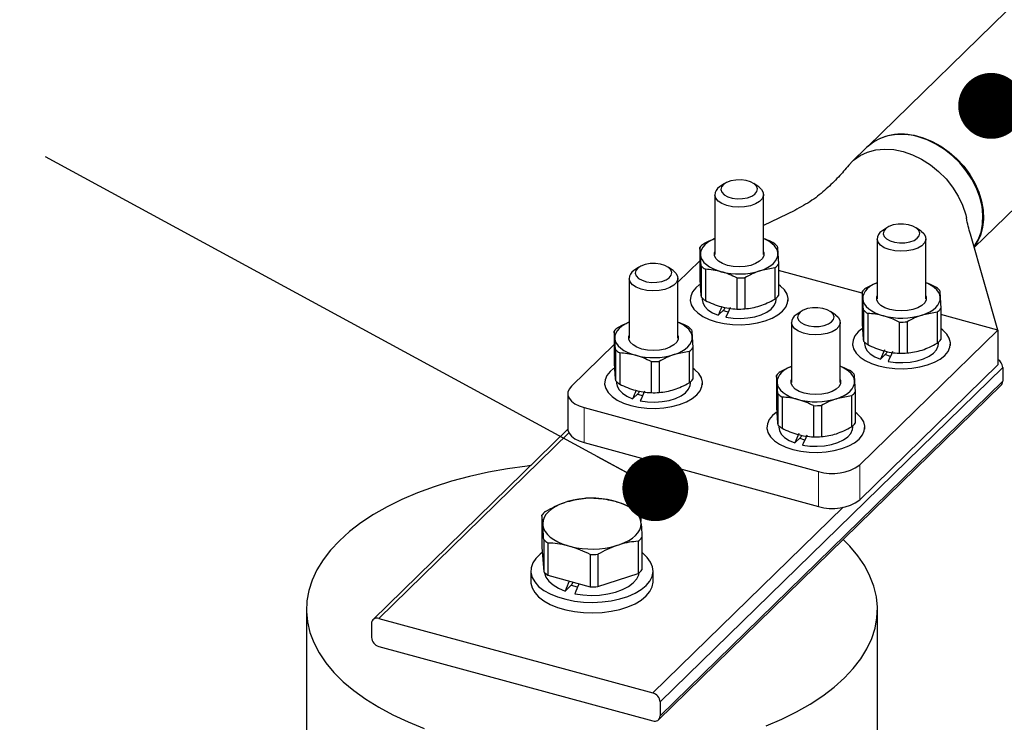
# Model space of a CAD drawing. Header units: millimetres. Extents: x 0 to 305, y 0 to 297.
# Tile 9 of 39: x 121 to 138, y 124 to 135. Entities that reach past the tile are written whole.
import ezdxf

# ---------------------------------------------------------------- set-up
doc = ezdxf.new("R2010")
doc.units = ezdxf.units.MM
doc.layers.add('ОСНОВНАЯ_НАДПИСЬ', color=7, linetype='Continuous')
doc.styles.add('SLDTEXTSTYLE1', font='ГОСТ тип А', dxfattribs={"bigfont": 'bigfont'})
doc.styles.get("Standard").update_dxf_attribs({"font": 'ГОСТ тип А'})
doc.dimstyles.new('SLDDIMSTYLE3', dxfattribs={"dimtxt": 0.18, "dimasz": 1.076923, "dimexe": 0, "dimexo": 0.0625, "dimgap": 0, "dimtad": 0, "dimtih": 1, "dimtoh": 1, "dimdec": 0, "dimrnd": 1e-09, "dimzin": 0, "dimdsep": 46, "dimtxsty": 'Standard', "dimblk1": 'DOT', "dimblk2": 'DOT', "dimsah": 1, "dimcen": 0.09, "dimadec": 0, "dimazin": 0, "dimtfac": 1.076923, "dimtdec": 0, "dimtofl": 0, "dimtmove": 0, "dimatfit": 3, "dimldrblk": 'DOT', "dimfxl": 1, "dimfrac": 2, "dimtolj": 1, "dimtzin": 0, "dimarcsym": 0})

# ---------------------------------------------------------------- blocks, each defined once
blk = doc.blocks.new('_Dot')
at = {"color": 0, "linetype": 'ByBlock', "lineweight": -2}
blk.add_line((-0.5, 0), (-1, 0), dxfattribs=at)
at = {"color": 0, "linetype": 'ByBlock', "const_width": 0.5}
blk.add_lwpolyline([(-0.25, 0, 1), (0.25, 0, 1)], format="xyb", close=True, dxfattribs=at)
blk = doc.blocks.new('SW_NOTE_0_12')
at = {"layer": 'ОСНОВНАЯ_НАДПИСЬ', "color": 0, "insert": (-16.368, -1.427), "char_height": 2.3813, "attachment_point": 1, "style": 'SLDTEXTSTYLE1'}
blk.add_mtext('обмежувача', dxfattribs=at)

msp = doc.modelspace()

# ---------------------------------------------------------------- linework, layer by layer
at = {"color": 7, "linetype": 'Continuous', "lineweight": 25}
for p, q in [((138.4387, 136.1933), (135.3321, 133.1611)), ((137.0798, 131.5132), (140.1151, 134.4757)), ((135.3228, 133.152), (135.0785, 132.9136)), ((132.9969, 132.5587), (132.9169, 132.5039)), ((133.5564, 132.5039), (133.4765, 132.5587)), ((132.8367, 132.3802), (132.8367, 131.3988)), ((133.6367, 131.3988), (133.6367, 132.3802)), ((134.1445, 132.1219), (133.6367, 131.877)), ((135.6501, 131.8376), (135.5702, 131.7828)), ((136.2097, 131.7828), (136.1297, 131.8376)), ((135.4899, 131.6591), (135.4899, 130.6777)), ((136.2899, 130.6777), (136.2899, 131.6591)), ((137.4662, 130.1672), (137.0163, 131.7344)), ((132.6038, 131.3963), (132.5928, 131.5143)), ((132.5928, 131.5143), (132.5928, 131.0056)), ((133.8695, 131.4211), (133.8806, 131.2404)), ((131.5968, 131.1922), (131.5168, 131.1374)), ((132.1563, 131.1374), (132.0764, 131.1922)), ((132.5928, 131.2963), (132.2366, 130.9487)), ((132.6148, 131.2156), (132.6148, 130.7068)), ((133.8196, 131.1809), (133.574, 131.1326)), ((133.8196, 131.1809), (133.8196, 130.6721)), ((133.8806, 131.2404), (133.8806, 130.7316)), ((131.4366, 131.0136), (131.4366, 130.0323)), ((132.2366, 130.0323), (132.2366, 131.0136)), ((132.6844, 131.1586), (132.6844, 130.6499)), ((133.1978, 131.0191), (133.1978, 130.5104)), ((133.3283, 131.0217), (133.3283, 130.5129)), ((135.246, 130.7706), (133.8806, 131.1417)), ((132.6333, 130.6892), (132.6333, 130.6658)), ((133.84, 130.6658), (133.84, 130.6892)), ((135.257, 130.6752), (135.246, 130.7932)), ((135.246, 130.7932), (135.246, 130.2845)), ((136.5228, 130.7), (136.5338, 130.5193)), ((132.4367, 130.6658), (132.4367, 130.6373)), ((133.0022, 130.5351), (132.989, 130.5019)), ((134.0367, 130.6373), (134.0367, 130.6658)), ((132.8947, 130.4098), (132.989, 130.5019)), ((134.25, 130.4711), (134.1701, 130.4163)), ((134.8096, 130.4163), (134.7296, 130.4711)), ((135.2681, 130.4945), (135.2681, 129.9857)), ((135.3377, 130.4375), (135.3377, 129.9288)), ((136.4729, 130.4598), (136.2272, 130.4115)), ((136.4729, 130.4598), (136.4729, 129.951)), ((136.5338, 130.5193), (136.5338, 130.0105)), ((137.4662, 130.1672), (136.5338, 130.4206)), ((134.0898, 130.2925), (134.0898, 129.3112)), ((134.8898, 129.3112), (134.8898, 130.2925)), ((135.851, 130.298), (135.851, 129.7893)), ((135.9816, 130.3006), (135.9816, 129.7918)), ((131.2037, 130.0298), (131.1927, 130.1478)), ((131.1927, 130.1478), (131.1927, 129.639)), ((132.4695, 130.0546), (132.4805, 129.8739)), ((135.2105, 127.9655), (137.4662, 130.1672)), ((137.4662, 130.1672), (137.4662, 129.5957)), ((131.1927, 129.9298), (130.4936, 129.2475)), ((135.0899, 129.9447), (135.0899, 129.9162)), ((135.2866, 129.9681), (135.2866, 129.9447)), ((136.4933, 129.9447), (136.4933, 129.9681)), ((136.6899, 129.9162), (136.6899, 129.9447)), ((131.2147, 129.8491), (131.2147, 129.3403)), ((131.2843, 129.7921), (131.2843, 129.2833)), ((132.4195, 129.8144), (132.1739, 129.7661)), ((132.4195, 129.8144), (132.4195, 129.3056)), ((132.4805, 129.8739), (132.4805, 129.3651)), ((135.5479, 129.6887), (135.6422, 129.7808)), ((135.6554, 129.814), (135.6422, 129.7808)), ((131.7977, 129.6526), (131.7977, 129.1438)), ((131.9282, 129.6551), (131.9282, 129.1464)), ((135.2105, 127.3941), (137.4662, 129.5957)), ((133.857, 129.3087), (133.8459, 129.4267)), ((133.8459, 129.4267), (133.8459, 128.9179)), ((137.544, 129.5573), (137.544, 129.3288)), ((131.0366, 129.2993), (131.0366, 129.2707)), ((131.2332, 129.3227), (131.2332, 129.2993)), ((131.9189, 123.7993), (137.5192, 129.2654)), ((132.4399, 129.2993), (132.4399, 129.3227)), ((132.6366, 129.2707), (132.6366, 129.2993)), ((135.1227, 129.3335), (135.1337, 129.1528)), ((130.4358, 129.1273), (130.4358, 128.5559)), ((131.4946, 129.0433), (131.5889, 129.1353)), ((131.6021, 129.1686), (131.5889, 129.1353)), ((133.868, 129.128), (133.868, 128.6192)), ((135.0728, 129.0933), (134.8271, 129.045)), ((135.0728, 129.0933), (135.0728, 128.5845)), ((135.1337, 129.1528), (135.1337, 128.644)), ((133.9376, 129.071), (133.9376, 128.5622)), ((134.4509, 128.9315), (134.4509, 128.4227)), ((134.5815, 128.934), (134.5815, 128.4253)), ((130.7025, 128.8995), (134.535, 127.858)), ((133.8865, 128.6016), (133.8865, 128.5782)), ((135.0932, 128.5782), (135.0932, 128.6016)), ((130.4363, 128.5449), (127.2516, 125.4366)), ((133.6898, 128.5782), (133.6898, 128.5496)), ((134.2554, 128.4475), (134.2422, 128.4142)), ((135.2898, 128.5496), (135.2898, 128.5782)), ((130.7025, 128.3281), (134.535, 127.2865)), ((134.1479, 128.3222), (134.2422, 128.4142)), ((130.4293, 127.3635), (130.3738, 127.3456)), ((131.2339, 127.3624), (131.176, 127.3782)), ((130.0115, 127.1448), (130.0115, 126.6173)), ((130.0251, 127.0052), (130.0276, 126.9715)), ((131.6344, 127.003), (131.6319, 127.0367)), ((130.0411, 126.744), (130.0411, 126.2165)), ((130.1101, 126.6876), (130.1101, 126.16)), ((131.2302, 126.6446), (131.2856, 126.6626)), ((131.5875, 126.7165), (131.5875, 126.189)), ((131.648, 126.7755), (131.648, 126.248)), ((130.0115, 126.6173), (130.0411, 126.2165)), ((130.4255, 126.6457), (130.4835, 126.63)), ((130.9283, 126.5029), (130.9283, 125.9753)), ((130.7989, 126.5004), (130.7989, 125.9728)), ((129.8297, 126.2326), (129.8297, 126.0612)), ((130.9283, 125.9753), (131.5875, 126.189)), ((131.8297, 126.0612), (131.8297, 126.2326)), ((130.1101, 126.16), (130.7989, 125.9728)), ((130.5173, 126.0493), (130.5015, 126.0096)), ((130.3916, 125.9023), (130.5015, 126.0096)), ((130.4905, 125.9989), (130.5867, 125.969)), ((126.1631, 125.604), (126.1631, 122.904)), ((135.4964, 122.904), (135.4964, 125.604)), ((127.3447, 125.4554), (131.8257, 124.2376)), ((127.2268, 125.3732), (127.2268, 125.1446)), ((127.3447, 124.9983), (131.8257, 123.7804)), ((131.9437, 124.0912), (131.9437, 123.8627))]:
    msp.add_line(p, q, dxfattribs=at)
at = {"color": 7, "linetype": 'Continuous', "lineweight": 18}
for p, q in [((137.544, 129.5573), (131.9437, 124.0912)), ((131.9437, 123.8627), (137.544, 129.3288)), ((130.7025, 128.8995), (130.7025, 128.3281)), ((130.4529, 128.4891), (127.3447, 125.4554)), ((135.2105, 127.9655), (135.2105, 127.3941)), ((134.535, 127.858), (134.535, 127.2865)), ((131.8257, 124.2376), (134.934, 127.2713))]:
    msp.add_line(p, q, dxfattribs=at)
at = {"color": 7, "linetype": 'Continuous', "lineweight": 25, "flags": 128}
for points in [[(135.3321, 133.1611), (135.334, 133.1629), (135.433, 133.2426), (135.5465, 133.304), (135.672, 133.3459), (135.8073, 133.3675), (135.9496, 133.3684), (136.0962, 133.3485), (136.2443, 133.3083), (136.3909, 133.2485), (136.5333, 133.1702), (136.6685, 133.0751), (136.7941, 132.9649), (136.9075, 132.8419), (137.0066, 132.7083), (137.0894, 132.5668), (137.1543, 132.4202), (137.2001, 132.2713), (137.2258, 132.123), (137.2309, 131.9782), (137.2155, 131.8397), (137.1796, 131.7102), (137.1242, 131.5922), (137.0773, 131.5218)], [(137.0766, 131.5243), (137.0801, 131.5291), (137.145, 131.6405), (137.1907, 131.7645), (137.2164, 131.8988), (137.2216, 132.0409), (137.2061, 132.1878), (137.1703, 132.3368), (137.1148, 132.4849), (137.0408, 132.6293), (136.9496, 132.7671), (136.8431, 132.8958), (136.7234, 133.0127), (136.5926, 133.1156), (136.4535, 133.2025), (136.3087, 133.2717), (136.1609, 133.3218)], [(135.0207, 132.8496), (135.107, 132.9398), (135.2143, 133.0168), (135.3364, 133.0738), (135.4705, 133.1094), (135.614, 133.123), (135.7637, 133.1143), (135.9167, 133.0834), (136.0697, 133.0311), (136.2195, 132.9584), (136.3629, 132.8668), (136.4971, 132.7583), (136.6191, 132.6351), (136.7264, 132.4997), (136.8169, 132.3551), (136.8885, 132.2042), (136.9398, 132.0501), (136.9531, 131.9946)], [(132.9458, 132.5037), (132.9369, 132.46), (132.9522, 132.4167), (132.9906, 132.3775), (133.049, 132.3453), (133.1225, 132.323), (133.2053, 132.3122), (133.2906, 132.3139), (133.3716, 132.3279), (133.4416, 132.353), (133.495, 132.3873), (133.5275, 132.428), (133.5364, 132.4718), (133.5211, 132.515), (133.4827, 132.5543), (133.4244, 132.5864), (133.3508, 132.6088), (133.268, 132.6195), (133.1827, 132.6179), (133.1018, 132.6039), (133.0317, 132.5787), (132.9783, 132.5444), (132.9458, 132.5037)], [(133.5564, 132.5039), (133.6027, 132.4632), (133.6313, 132.4137), (133.6351, 132.3621), (133.6139, 132.3117), (133.569, 132.2655), (133.5032, 132.2265), (133.4206, 132.1972), (133.3265, 132.1794), (133.2268, 132.1742), (133.1276, 132.1819), (133.0353, 132.2021), (132.9557, 132.2335), (132.8937, 132.2741), (132.8533, 132.3214), (132.837, 132.3723), (132.837, 132.3723)], [(135.5991, 131.7826), (135.5901, 131.7389), (135.6055, 131.6956), (135.6439, 131.6564), (135.7022, 131.6242), (135.7758, 131.6019), (135.8586, 131.5911), (135.9439, 131.5928), (136.0248, 131.6068), (136.0949, 131.6319), (136.1483, 131.6662), (136.1808, 131.7069), (136.1897, 131.7507), (136.1743, 131.7939), (136.1359, 131.8332), (136.0776, 131.8653), (136.0041, 131.8877), (135.9213, 131.8984), (135.836, 131.8968), (135.755, 131.8828), (135.685, 131.8576), (135.6316, 131.8233), (135.5991, 131.7826)], [(132.8367, 131.6616), (132.8323, 131.6597), (132.7721, 131.6304), (132.7199, 131.5973), (132.6765, 131.5609), (132.6427, 131.522), (132.6191, 131.4811), (132.6061, 131.4389), (132.6038, 131.3963)], [(133.8695, 131.4211), (133.861, 131.4635), (133.8417, 131.505), (133.8121, 131.5449), (133.7727, 131.5824), (133.7241, 131.617), (133.6671, 131.648), (133.6367, 131.6616)], [(136.2097, 131.7828), (136.256, 131.7421), (136.2846, 131.6926), (136.2884, 131.641), (136.2672, 131.5906), (136.2222, 131.5444), (136.1564, 131.5054), (136.0739, 131.4761), (135.9798, 131.4583), (135.88, 131.4531), (135.7809, 131.4609), (135.6886, 131.481), (135.609, 131.5124), (135.547, 131.553), (135.5066, 131.6003), (135.4902, 131.6512), (135.4902, 131.6512)], [(132.6038, 131.3963), (132.6123, 131.3539), (132.6316, 131.3124), (132.6612, 131.2725), (132.7006, 131.235), (132.7492, 131.2004), (132.8062, 131.1694), (132.8705, 131.1426), (132.9411, 131.1202)], [(133.0469, 131.2235), (132.9663, 131.2522), (132.9015, 131.2901), (132.8561, 131.3349), (132.8329, 131.3839), (132.8331, 131.4344), (132.8367, 131.4465)], [(133.6367, 131.4465), (133.6405, 131.4335), (133.6403, 131.383), (133.6166, 131.334), (133.5708, 131.2893), (133.5057, 131.2516), (133.4249, 131.223), (133.3331, 131.2052), (133.2358, 131.1993), (133.1385, 131.2055), (133.0469, 131.2235)], [(133.574, 131.1326), (133.641, 131.1577), (133.7012, 131.187), (133.7534, 131.2201), (133.7968, 131.2565), (133.8306, 131.2954), (133.8542, 131.3363), (133.8673, 131.3785), (133.8695, 131.4211)], [(131.5457, 131.1372), (131.5368, 131.0935), (131.5522, 131.0502), (131.5906, 131.0109), (131.6489, 130.9788), (131.7224, 130.9565), (131.8052, 130.9457), (131.8905, 130.9474), (131.9715, 130.9613), (132.0415, 130.9865), (132.0949, 131.0208), (132.1274, 131.0615), (132.1364, 131.1052), (132.121, 131.1485), (132.0826, 131.1878), (132.0243, 131.2199), (131.9507, 131.2422), (131.8679, 131.253), (131.7826, 131.2513), (131.7017, 131.2374), (131.6316, 131.2122), (131.5782, 131.1779), (131.5457, 131.1372)], [(132.1563, 131.1374), (132.2026, 131.0967), (132.2312, 131.0472), (132.235, 130.9956), (132.2138, 130.9451), (132.1689, 130.899), (132.1031, 130.86), (132.0205, 130.8307), (131.9264, 130.8129), (131.8267, 130.8077), (131.7275, 130.8154), (131.6353, 130.8356), (131.5556, 130.867), (131.4936, 130.9076), (131.4532, 130.9548), (131.4369, 131.0058), (131.4369, 131.0058)], [(132.5895, 130.9081), (132.5291, 130.8581), (132.475, 130.7919), (132.4441, 130.7219), (132.4372, 130.6502), (132.4547, 130.5789), (132.4959, 130.5103), (132.5596, 130.4464), (132.6438, 130.3892), (132.7461, 130.3403), (132.8633, 130.3014)], [(132.8633, 130.3014), (132.9918, 130.2736), (133.1278, 130.2576), (133.2671, 130.2541), (133.4055, 130.2631), (133.5387, 130.2843), (133.6627, 130.3171), (133.7738, 130.3605), (133.8686, 130.4132), (133.9442, 130.4735), (133.9983, 130.5397), (134.0292, 130.6098), (134.0361, 130.6815), (134.0187, 130.7528), (133.9775, 130.8214), (133.9138, 130.8853), (133.8806, 130.9103)], [(135.4899, 130.9405), (135.4855, 130.9387), (135.4254, 130.9093), (135.3732, 130.8762), (135.3298, 130.8398), (135.296, 130.8009), (135.2724, 130.76), (135.2593, 130.7179), (135.257, 130.6752)], [(136.5228, 130.7), (136.5142, 130.7425), (136.495, 130.784), (136.4654, 130.8238), (136.426, 130.8613), (136.3773, 130.8959), (136.3204, 130.9269), (136.2899, 130.9405)], [(135.7001, 130.5024), (135.6196, 130.5311), (135.5547, 130.569), (135.5094, 130.6138), (135.4861, 130.6628), (135.4863, 130.7133), (135.4899, 130.7254)], [(136.2899, 130.7254), (136.2937, 130.7124), (136.2935, 130.6619), (136.2698, 130.6129), (136.2241, 130.5682), (136.1589, 130.5305), (136.0781, 130.5019), (135.9864, 130.4841), (135.889, 130.4782), (135.7917, 130.4844), (135.7001, 130.5024)], [(136.2272, 130.4115), (136.2943, 130.4366), (136.3545, 130.4659), (136.4067, 130.499), (136.4501, 130.5354), (136.4838, 130.5743), (136.5075, 130.6152), (136.5205, 130.6574), (136.5228, 130.7)], [(132.6333, 130.6658), (132.6412, 130.6158), (132.6727, 130.5554), (132.7271, 130.4995), (132.8021, 130.4503), (132.8947, 130.4098)], [(133.0202, 130.3758), (133.1374, 130.3593), (133.2585, 130.3553), (133.3788, 130.3638), (133.4933, 130.3846), (133.5975, 130.4168), (133.687, 130.459), (133.7582, 130.5096), (133.8084, 130.5666), (133.8354, 130.6276), (133.84, 130.6658)], [(134.199, 130.4161), (134.1901, 130.3724), (134.2054, 130.3291), (134.2438, 130.2898), (134.3021, 130.2577), (134.3757, 130.2354), (134.4585, 130.2246), (134.5438, 130.2263), (134.6247, 130.2402), (134.6948, 130.2654), (134.7482, 130.2997), (134.7807, 130.3404), (134.7896, 130.3841), (134.7743, 130.4274), (134.7359, 130.4667), (134.6775, 130.4988), (134.604, 130.5211), (134.5212, 130.5319), (134.4359, 130.5302), (134.3549, 130.5163), (134.2849, 130.4911), (134.2315, 130.4568), (134.199, 130.4161)], [(135.257, 130.6752), (135.2656, 130.6328), (135.2848, 130.5913), (135.3144, 130.5514), (135.3539, 130.5139), (135.4025, 130.4793), (135.4594, 130.4483), (135.5238, 130.4215), (135.5943, 130.3991)], [(132.9748, 130.488), (133.0344, 130.4684), (133.0582, 130.4625)], [(134.8096, 130.4163), (134.8559, 130.3756), (134.8845, 130.3261), (134.8883, 130.2745), (134.8671, 130.224), (134.8222, 130.1779), (134.7563, 130.1389), (134.6738, 130.1096), (134.5797, 130.0918), (134.4799, 130.0866), (134.3808, 130.0943), (134.2885, 130.1145), (134.2089, 130.1459), (134.1469, 130.1865), (134.1065, 130.2337), (134.0901, 130.2847), (134.0901, 130.2847)], [(131.4366, 130.2951), (131.4322, 130.2932), (131.372, 130.2639), (131.3198, 130.2308), (131.2764, 130.1944), (131.2427, 130.1554), (131.219, 130.1146), (131.206, 130.0724), (131.2037, 130.0298)], [(132.4695, 130.0546), (132.4609, 130.097), (132.4417, 130.1385), (132.4121, 130.1784), (132.3726, 130.2159), (132.324, 130.2504), (132.2671, 130.2814), (132.2366, 130.2951)], [(131.6468, 129.8569), (131.5662, 129.8857), (131.5014, 129.9236), (131.456, 129.9683), (131.4328, 130.0174), (131.433, 130.0679), (131.4366, 130.0799)], [(132.2366, 130.0799), (132.2404, 130.067), (132.2402, 130.0165), (132.2165, 129.9675), (132.1707, 129.9228), (132.1056, 129.8851), (132.0248, 129.8565), (131.933, 129.8387), (131.8357, 129.8327), (131.7384, 129.8389), (131.6468, 129.8569)], [(132.1739, 129.7661), (132.241, 129.7911), (132.3011, 129.8205), (132.3533, 129.8536), (132.3967, 129.8899), (132.4305, 129.9289), (132.4541, 129.9698), (132.4672, 130.0119), (132.4695, 130.0546)], [(135.2428, 130.187), (135.1824, 130.137), (135.1283, 130.0708), (135.0974, 130.0008), (135.0905, 129.9291), (135.1079, 129.8578), (135.1491, 129.7892), (135.2128, 129.7253), (135.2971, 129.6681), (135.3994, 129.6192), (135.5166, 129.5803)], [(135.5166, 129.5803), (135.6451, 129.5525), (135.7811, 129.5365), (135.9204, 129.533), (136.0587, 129.542), (136.1919, 129.5632), (136.316, 129.596), (136.4271, 129.6394), (136.5219, 129.6921), (136.5975, 129.7524), (136.6515, 129.8186), (136.6825, 129.8887), (136.6893, 129.9604), (136.6719, 130.0317), (136.6307, 130.1003), (136.567, 130.1642), (136.5338, 130.1892)], [(131.2037, 130.0298), (131.2123, 129.9873), (131.2315, 129.9458), (131.2611, 129.906), (131.3005, 129.8685), (131.3492, 129.8339), (131.4061, 129.8029), (131.4704, 129.776), (131.541, 129.7537)], [(135.2866, 129.9447), (135.2945, 129.8947), (135.326, 129.8343), (135.3803, 129.7784), (135.4553, 129.7292), (135.5479, 129.6887)], [(135.6735, 129.6547), (135.7906, 129.6382), (135.9118, 129.6342), (136.0321, 129.6427), (136.1466, 129.6635), (136.2507, 129.6957), (136.3402, 129.7379), (136.4115, 129.7885), (136.4617, 129.8455), (136.4887, 129.9065), (136.4933, 129.9447)], [(135.628, 129.7669), (135.6877, 129.7473), (135.7114, 129.7414)], [(134.0898, 129.574), (134.0855, 129.5721), (134.0253, 129.5428), (133.9731, 129.5097), (133.9297, 129.4733), (133.8959, 129.4344), (133.8723, 129.3935), (133.8592, 129.3513), (133.857, 129.3087)], [(135.1227, 129.3335), (135.1141, 129.3759), (135.0949, 129.4174), (135.0653, 129.4573), (135.0259, 129.4948), (134.9773, 129.5294), (134.9203, 129.5603), (134.8898, 129.574)], [(131.1895, 129.5416), (131.129, 129.4916), (131.075, 129.4254), (131.044, 129.3554), (131.0372, 129.2836), (131.0546, 129.2124), (131.0958, 129.1437), (131.1595, 129.0799), (131.2437, 129.0226), (131.346, 128.9738), (131.4632, 128.9349)], [(131.4632, 128.9349), (131.5918, 128.907), (131.7277, 128.8911), (131.867, 128.8876), (132.0054, 128.8965), (132.1386, 128.9178), (132.2626, 128.9506), (132.3737, 128.994), (132.4685, 129.0466), (132.5441, 129.107), (132.5982, 129.1732), (132.6291, 129.2432), (132.636, 129.315), (132.6186, 129.3862), (132.5774, 129.4548), (132.5137, 129.5187), (132.4805, 129.5438)], [(130.4936, 129.2475), (130.4566, 129.2007), (130.438, 129.1512), (130.4385, 129.1007), (130.4581, 129.0512), (130.4961, 129.0047), (130.551, 128.9629), (130.6207, 128.9274), (130.7025, 128.8995)], [(131.2332, 129.2993), (131.2411, 129.2492), (131.2726, 129.1888), (131.327, 129.1329), (131.402, 129.0837), (131.4946, 129.0433)], [(131.6201, 129.0092), (131.7373, 128.9928), (131.8584, 128.9888), (131.9787, 128.9973), (132.0932, 129.0181), (132.1974, 129.0502), (132.2869, 129.0925), (132.3582, 129.1431), (132.4083, 129.2001), (132.4353, 129.261), (132.4399, 129.2993)], [(133.857, 129.3087), (133.8655, 129.2662), (133.8848, 129.2247), (133.9144, 129.1849), (133.9538, 129.1474), (134.0024, 129.1128), (134.0594, 129.0818), (134.1237, 129.0549), (134.1943, 129.0326)], [(134.3, 129.1358), (134.2195, 129.1646), (134.1546, 129.2025), (134.1093, 129.2472), (134.086, 129.2963), (134.0862, 129.3468), (134.0898, 129.3588)], [(134.8898, 129.3588), (134.8936, 129.3459), (134.8934, 129.2954), (134.8698, 129.2464), (134.824, 129.2017), (134.7588, 129.164), (134.678, 129.1354), (134.5863, 129.1176), (134.4889, 129.1116), (134.3916, 129.1178), (134.3, 129.1358)], [(134.8271, 129.045), (134.8942, 129.07), (134.9544, 129.0994), (135.0066, 129.1325), (135.05, 129.1688), (135.0838, 129.2078), (135.1074, 129.2487), (135.1204, 129.2908), (135.1227, 129.3335)], [(131.5747, 129.1215), (131.6343, 129.1019), (131.6581, 129.0959)], [(133.8427, 128.8205), (133.7823, 128.7705), (133.7282, 128.7043), (133.6973, 128.6343), (133.6904, 128.5625), (133.7078, 128.4913), (133.749, 128.4227), (133.8127, 128.3588), (133.897, 128.3015), (133.9993, 128.2527), (134.1165, 128.2138)], [(134.1165, 128.2138), (134.245, 128.1859), (134.381, 128.17), (134.5203, 128.1665), (134.6586, 128.1754), (134.7918, 128.1967), (134.9159, 128.2295), (135.027, 128.2729), (135.1218, 128.3256), (135.1974, 128.3859), (135.2515, 128.4521), (135.2824, 128.5221), (135.2893, 128.5939), (135.2718, 128.6651), (135.2306, 128.7337), (135.1669, 128.7976), (135.1337, 128.8227)], [(130.4358, 128.5559), (130.4385, 128.5292), (130.4581, 128.4798), (130.4961, 128.4333), (130.551, 128.3914), (130.6207, 128.3559), (130.7025, 128.3281)], [(133.8865, 128.5782), (133.8944, 128.5281), (133.9259, 128.4677), (133.9803, 128.4118), (134.0553, 128.3626), (134.1479, 128.3222)], [(134.2734, 128.2881), (134.3905, 128.2717), (134.5117, 128.2677), (134.632, 128.2762), (134.7465, 128.297), (134.8506, 128.3291), (134.9401, 128.3714), (135.0114, 128.422), (135.0616, 128.479), (135.0886, 128.5399), (135.0932, 128.5782)], [(134.228, 128.4004), (134.2876, 128.3808), (134.3113, 128.3748)], [(129.8283, 127.9516), (129.7729, 127.9451), (129.4513, 127.9003), (129.1368, 127.8438), (128.8308, 127.7759), (128.5351, 127.6969), (128.2511, 127.6073), (127.9802, 127.5074), (127.7238, 127.3979), (127.4832, 127.2792), (127.2597, 127.152), (127.0544, 127.0168), (126.8683, 126.8745), (126.7024, 126.7257), (126.5576, 126.5712), (126.4345, 126.4118), (126.3338, 126.2483), (126.256, 126.0814), (126.2016, 125.9122), (126.1707, 125.7413), (126.1635, 125.5698), (126.1802, 125.3984), (126.2205, 125.2281), (126.2843, 125.0597), (126.3713, 124.8941), (126.481, 124.7321), (126.6128, 124.5745), (126.7662, 124.4222), (126.9402, 124.2759), (127.1341, 124.1364), (127.3468, 124.0043), (127.5772, 123.8804), (127.8243, 123.7653), (128.0866, 123.6596)], [(130.3738, 127.3456), (130.2973, 127.3148), (130.2285, 127.2795), (130.1685, 127.2402), (130.1181, 127.1975), (130.078, 127.1519), (130.0489, 127.1042), (130.0312, 127.0551), (130.0251, 127.0052)], [(131.6319, 127.0367), (131.6184, 127.0862), (131.5935, 127.1345), (131.5574, 127.1809), (131.5108, 127.2248), (131.4542, 127.2654), (131.3886, 127.3023), (131.3148, 127.3348), (131.2339, 127.3624)], [(131.2856, 126.6626), (131.3622, 126.6933), (131.431, 126.7286), (131.491, 126.7679), (131.5414, 126.8107), (131.5814, 126.8562), (131.6105, 126.9039), (131.6283, 126.9531), (131.6344, 127.003)], [(130.0276, 126.9715), (130.041, 126.9219), (130.066, 126.8736), (130.102, 126.8272), (130.1487, 126.7834), (130.2052, 126.7427), (130.2709, 126.7059), (130.3447, 126.6734), (130.4255, 126.6457)], [(133.6793, 123.7006), (133.9357, 123.8102), (134.1762, 123.9289), (134.3997, 124.0561), (134.6051, 124.1912), (134.7911, 124.3335), (134.957, 124.4823), (135.1019, 124.6368), (135.225, 124.7963), (135.3256, 124.9598), (135.4034, 125.1266), (135.4579, 125.2959), (135.4888, 125.4667), (135.4959, 125.6383), (135.4793, 125.8096), (135.439, 125.9799), (135.3752, 126.1483), (135.2882, 126.314), (135.1785, 126.476), (135.0466, 126.6335), (134.937, 126.7451)], [(130.0177, 126.5332), (129.9816, 126.5054), (129.9106, 126.4356), (129.8613, 126.3609), (129.8346, 126.2833), (129.8312, 126.2044), (129.8513, 126.1263), (129.8943, 126.0506), (129.9592, 125.9792), (130.0445, 125.9137), (130.1482, 125.8557), (130.2679, 125.8065), (130.4008, 125.7674)], [(130.4008, 125.7674), (130.5437, 125.7391), (130.6933, 125.7224), (130.8461, 125.7177), (130.9986, 125.725), (131.1471, 125.7442), (131.2881, 125.7749), (131.4184, 125.8163), (131.5349, 125.8674), (131.6349, 125.9272), (131.716, 125.994), (131.7763, 126.0665), (131.8144, 126.1429), (131.8295, 126.2213), (131.8211, 126.3001), (131.7895, 126.3772), (131.7354, 126.451), (131.6601, 126.5196), (131.648, 126.5287)], [(130.0551, 126.2034), (130.0556, 126.2002), (130.079, 126.1301), (130.1261, 126.0633), (130.1955, 126.0017), (130.2849, 125.9475), (130.3916, 125.9023)], [(130.5485, 125.8598), (130.6812, 125.84), (130.8186, 125.8326), (130.9563, 125.838), (131.09, 125.8557), (131.2155, 125.8854), (131.3288, 125.9261), (131.4263, 125.9765), (131.505, 126.035), (131.5623, 126.0997), (131.5964, 126.1686), (131.6043, 126.2034)], [(129.8297, 126.0612), (129.8312, 126.033), (129.8513, 125.9548), (129.8943, 125.8792), (129.9592, 125.8077), (130.0445, 125.7423), (130.1482, 125.6843), (130.2679, 125.6351), (130.4008, 125.5959)], [(130.4008, 125.5959), (130.5437, 125.5677), (130.6933, 125.551), (130.8461, 125.5462), (130.9986, 125.5535), (131.1471, 125.5728), (131.2881, 125.6034), (131.4184, 125.6448), (131.5349, 125.696), (131.6349, 125.7557), (131.716, 125.8226), (131.7763, 125.8951), (131.8144, 125.9714), (131.8295, 126.0499), (131.8297, 126.0612)]]:
    msp.add_lwpolyline(points, dxfattribs=at)
at = {"color": 7, "linetype": 'Continuous', "lineweight": 25}
for centre, radius, start, end in [((135.8855, 132.5278), 0.8404, 70.87064, 132.03916), ((132.9931, 132.3676), 0.1562, 119.1831, 178.25453), ((135.6463, 131.6465), 0.1562, 119.18338, 178.25409), ((132.8838, 131.2771), 0.3755, 127.79105, 140.8203), ((133.5459, 131.2282), 0.4409, 44.84695, 56.55054), ((132.9273, 131.5263), 0.4407, 224.84336, 236.55413), ((133.5896, 131.4776), 0.3754, 307.79066, 320.82092), ((131.593, 131.001), 0.1562, 119.1857, 178.25177), ((133.2357, 132.2395), 1.1574, 255.25322, 286.99346), ((133.2366, 132.3673), 1.3487, 268.34847, 273.89752), ((135.5368, 130.5562), 0.3752, 127.78427, 140.82349), ((136.1992, 130.5072), 0.4408, 44.84719, 56.55422), ((132.9275, 131.0178), 0.441, 224.84992, 236.55149), ((133.5898, 130.9686), 0.3751, 307.78445, 320.82713), ((143.8379, 126.0037), 11.797, 157.38154, 158.06867), ((145.4926, 124.9699), 13.5935, 155.82968, 156.56664), ((133.2367, 131.8574), 1.3476, 268.34615, 273.89984), ((134.2463, 130.2799), 0.1562, 119.18223, 178.25555), ((135.5805, 130.8052), 0.4407, 224.84322, 236.55427), ((135.889, 131.5184), 1.1574, 255.25311, 286.99284), ((136.2429, 130.7564), 0.3753, 307.78853, 320.82305), ((131.4836, 129.9107), 0.3753, 127.78816, 140.82319), ((132.146, 129.8619), 0.4407, 44.84341, 56.55429), ((135.8899, 131.6462), 1.3487, 268.34846, 273.89753), ((135.5806, 130.2965), 0.4408, 224.84658, 236.55483), ((136.243, 130.2475), 0.3752, 307.78427, 320.82349), ((131.5271, 130.1597), 0.4406, 224.84429, 236.55722), ((131.8356, 130.873), 1.1575, 255.25433, 286.99234), ((132.1897, 130.1108), 0.3751, 307.78369, 320.82383), ((146.5388, 125.2633), 11.8484, 157.27295, 158.06786), ((148.1458, 124.2488), 13.5935, 155.82961, 156.56656), ((135.89, 131.1348), 1.3461, 268.34304, 273.90295), ((131.8365, 131.0002), 1.3481, 268.34904, 273.90044), ((137.3856, 129.5494), 0.1586, 2.8756, 59.45778), ((134.1369, 129.1895), 0.3754, 127.79031, 140.82081), ((134.7992, 129.1408), 0.4407, 44.84322, 56.55427), ((131.5272, 129.6511), 0.4407, 224.84353, 236.55406), ((132.1896, 129.6022), 0.3753, 307.78795, 320.8234), ((137.458, 129.3259), 0.0861, 315.35128, 1.91374), ((142.3969, 124.654), 11.7528, 157.38025, 158.06997), ((144.1038, 123.5984), 13.6059, 155.83002, 156.5663), ((131.8366, 130.492), 1.3487, 268.34846, 273.89753), ((134.1805, 129.4387), 0.4407, 224.84384, 236.55365), ((134.8427, 129.39), 0.3755, 307.79106, 320.82052), ((134.4889, 130.1519), 1.1574, 255.25322, 286.99345), ((134.4898, 130.2812), 1.3502, 268.35157, 273.89442), ((134.1807, 128.9302), 0.441, 224.8504, 236.55101), ((134.843, 128.881), 0.3751, 307.78485, 320.82673), ((145.1388, 123.8967), 11.8484, 157.27295, 158.06786), ((146.7571, 122.8772), 13.6059, 155.82995, 156.56623), ((134.4898, 129.7698), 1.3476, 268.34615, 273.89984), ((134.7642, 128.5937), 0.7706, 252.69657, 305.3982), ((130.8308, 125.9353), 1.4836, 76.54427, 105.70187), ((130.8297, 125.6892), 1.7311, 88.97952, 93.26607), ((134.7642, 128.0222), 0.7706, 252.69633, 305.39876), ((130.3765, 126.8314), 0.4811, 129.26789, 139.3424), ((131.227, 126.7686), 0.5652, 46.17516, 55.22307), ((130.4324, 127.1517), 0.5651, 226.17514, 235.22502), ((131.283, 127.089), 0.4811, 309.26786, 319.34249), ((130.8287, 128.0729), 1.4836, 256.54453, 285.70192), ((130.8297, 128.2307), 1.7306, 268.97981, 273.26754), ((130.4325, 126.6242), 0.5652, 226.17531, 235.22287), ((131.283, 126.5614), 0.4811, 309.26786, 319.34249), ((144.4444, 120.2384), 15.1513, 157.38225, 158.04844), ((146.5491, 118.9319), 17.4361, 156.00796, 156.58861), ((130.8297, 127.7031), 1.7306, 268.97981, 273.26754), ((127.3134, 125.3746), 0.0867, 68.86223, 180.92257), ((127.3884, 125.1542), 0.1619, 183.39178, 254.33371), ((131.782, 124.0817), 0.1619, 3.39093, 74.33455), ((131.857, 123.8613), 0.0867, 248.86271, 0.92209)]:
    msp.add_arc(centre, radius, start, end, dxfattribs=at)
for points, knots in [([(135.0284, 132.8591), (134.9728, 132.7937), (134.8572, 132.6579), (134.6584, 132.4633), (134.424, 132.2726), (134.2404, 132.1736), (134.1445, 132.1219)], [0, 0, 0, 0, 0.2218064, 0.4613202, 0.7188537, 1, 1, 1, 1]), ([(137.0163, 131.7344), (137.0039, 131.7775), (136.9789, 131.8644), (136.9613, 131.9532), (136.9524, 131.998)], [0, 0, 0, 0, 0.4954771, 1, 1, 1, 1]), ([(132.6537, 131.5738), (132.6934, 131.596), (132.7525, 131.629), (132.8159, 131.6525), (132.8367, 131.6603)], [0, 0, 0, 0, 0.672078, 1, 1, 1, 1]), ([(133.6367, 131.6622), (133.6447, 131.6596), (133.6973, 131.6424), (133.7469, 131.6173), (133.7889, 131.5961)], [0, 0, 0, 0, 0.1518522, 1, 1, 1, 1]), ([(133.8585, 131.5391), (133.8604, 131.5223), (133.8648, 131.483), (133.8678, 131.4436), (133.8695, 131.4211)], [0, 0, 0, 0, 0.4295782, 1, 1, 1, 1]), ([(132.6148, 131.2156), (132.6131, 131.2478), (132.6099, 131.3081), (132.6057, 131.3683), (132.6038, 131.3963)], [0, 0, 0, 0, 0.534498, 1, 1, 1, 1]), ([(132.9411, 131.1202), (132.8985, 131.1304), (132.814, 131.1506), (132.7274, 131.156), (132.6844, 131.1586)], [0, 0, 0, 0, 0.504292, 1, 1, 1, 1]), ([(133.1978, 131.0191), (133.156, 131.0393), (133.073, 131.0796), (132.9849, 131.1067), (132.9411, 131.1202)], [0, 0, 0, 0, 0.5029342, 1, 1, 1, 1]), ([(133.574, 131.1326), (133.5326, 131.1176), (133.4478, 131.087), (133.3688, 131.0438), (133.3283, 131.0217)], [0, 0, 0, 0, 0.4885026, 1, 1, 1, 1]), ([(132.5928, 131.0056), (132.5945, 130.9734), (132.5977, 130.9131), (132.6019, 130.8529), (132.6038, 130.8248)], [0, 0, 0, 0, 0.5344981, 1, 1, 1, 1]), ([(135.307, 130.8527), (135.3467, 130.8749), (135.4058, 130.9079), (135.4691, 130.9314), (135.4899, 130.9392)], [0, 0, 0, 0, 0.67208131, 1, 1, 1, 1]), ([(136.2899, 130.9411), (136.2979, 130.9385), (136.3506, 130.9213), (136.4001, 130.8962), (136.4422, 130.875)], [0, 0, 0, 0, 0.1518531, 1, 1, 1, 1]), ([(132.6038, 130.8248), (132.6055, 130.8026), (132.6085, 130.7632), (132.6129, 130.724), (132.6148, 130.7068)], [0, 0, 0, 0, 0.563386, 1, 1, 1, 1]), ([(136.5118, 130.818), (136.5137, 130.8012), (136.5181, 130.7619), (136.5211, 130.7225), (136.5228, 130.7)], [0, 0, 0, 0, 0.4295784, 1, 1, 1, 1]), ([(132.6844, 130.6499), (132.7261, 130.6296), (132.8091, 130.5894), (132.8973, 130.5623), (132.9411, 130.5488)], [0, 0, 0, 0, 0.5029338, 1, 1, 1, 1]), ([(132.9411, 130.5488), (132.9837, 130.5386), (133.0681, 130.5184), (133.1548, 130.513), (133.1978, 130.5104)], [0, 0, 0, 0, 0.5042915, 1, 1, 1, 1]), ([(133.3283, 130.5129), (133.3689, 130.5172), (133.4522, 130.5259), (133.5327, 130.5492), (133.574, 130.5612)], [0, 0, 0, 0, 0.4871575, 1, 1, 1, 1]), ([(133.574, 130.5612), (133.6154, 130.5762), (133.7001, 130.6068), (133.7792, 130.65), (133.8196, 130.6721)], [0, 0, 0, 0, 0.4884999, 1, 1, 1, 1]), ([(135.2681, 130.4945), (135.2664, 130.5267), (135.2631, 130.587), (135.259, 130.6472), (135.257, 130.6752)], [0, 0, 0, 0, 0.534498, 1, 1, 1, 1]), ([(135.5943, 130.3991), (135.5518, 130.4093), (135.4673, 130.4295), (135.3806, 130.4349), (135.3377, 130.4375)], [0, 0, 0, 0, 0.5042915, 1, 1, 1, 1]), ([(135.851, 130.298), (135.8093, 130.3182), (135.7263, 130.3585), (135.6382, 130.3856), (135.5943, 130.3991)], [0, 0, 0, 0, 0.5029334, 1, 1, 1, 1]), ([(136.2272, 130.4115), (136.1858, 130.3965), (136.1011, 130.3659), (136.022, 130.3227), (135.9816, 130.3006)], [0, 0, 0, 0, 0.4884999, 1, 1, 1, 1]), ([(131.2536, 130.2073), (131.2934, 130.2295), (131.3525, 130.2624), (131.4158, 130.286), (131.4366, 130.2937)], [0, 0, 0, 0, 0.67207839, 1, 1, 1, 1]), ([(132.2366, 130.2957), (132.2446, 130.2931), (132.2972, 130.2759), (132.3468, 130.2508), (132.3888, 130.2296)], [0, 0, 0, 0, 0.1518522, 1, 1, 1, 1]), ([(135.246, 130.2845), (135.2477, 130.2523), (135.251, 130.192), (135.2551, 130.1318), (135.257, 130.1038)], [0, 0, 0, 0, 0.5344981, 1, 1, 1, 1]), ([(132.4584, 130.1726), (132.4603, 130.1557), (132.4647, 130.1165), (132.4677, 130.0771), (132.4695, 130.0546)], [0, 0, 0, 0, 0.4295783, 1, 1, 1, 1]), ([(135.257, 130.1038), (135.2587, 130.0816), (135.2617, 130.0421), (135.2662, 130.0029), (135.2681, 129.9857)], [0, 0, 0, 0, 0.5633862, 1, 1, 1, 1]), ([(131.2147, 129.8491), (131.213, 129.8813), (131.2098, 129.9415), (131.2056, 130.0017), (131.2037, 130.0298)], [0, 0, 0, 0, 0.5344981, 1, 1, 1, 1]), ([(135.3377, 129.9288), (135.3794, 129.9085), (135.4624, 129.8683), (135.5505, 129.8412), (135.5943, 129.8277)], [0, 0, 0, 0, 0.5029351, 1, 1, 1, 1]), ([(136.2272, 129.8401), (136.2686, 129.8551), (136.3533, 129.8857), (136.4324, 129.9289), (136.4729, 129.951)], [0, 0, 0, 0, 0.4884999, 1, 1, 1, 1]), ([(131.541, 129.7537), (131.4984, 129.7639), (131.4139, 129.784), (131.3273, 129.7894), (131.2843, 129.7921)], [0, 0, 0, 0, 0.5042906, 1, 1, 1, 1]), ([(131.7977, 129.6526), (131.7559, 129.6728), (131.673, 129.713), (131.5848, 129.7402), (131.541, 129.7537)], [0, 0, 0, 0, 0.5029342, 1, 1, 1, 1]), ([(132.1739, 129.7661), (132.1325, 129.7511), (132.0478, 129.7205), (131.9687, 129.6772), (131.9282, 129.6551)], [0, 0, 0, 0, 0.48850549, 1, 1, 1, 1]), ([(135.5943, 129.8277), (135.6369, 129.8175), (135.7214, 129.7973), (135.8081, 129.7919), (135.851, 129.7893)], [0, 0, 0, 0, 0.5042915, 1, 1, 1, 1]), ([(135.9816, 129.7918), (136.0222, 129.7961), (136.1055, 129.8048), (136.1859, 129.8281), (136.2272, 129.8401)], [0, 0, 0, 0, 0.4871575, 1, 1, 1, 1]), ([(131.1927, 129.639), (131.1944, 129.6068), (131.1976, 129.5466), (131.2018, 129.4863), (131.2037, 129.4583)], [0, 0, 0, 0, 0.5345082, 1, 1, 1, 1]), ([(133.9069, 129.4862), (133.9466, 129.5084), (134.0057, 129.5413), (134.0691, 129.5649), (134.0898, 129.5726)], [0, 0, 0, 0, 0.6720777, 1, 1, 1, 1]), ([(134.8898, 129.5746), (134.8978, 129.572), (134.9505, 129.5548), (135.0001, 129.5297), (135.0421, 129.5085)], [0, 0, 0, 0, 0.1518522, 1, 1, 1, 1]), ([(131.2037, 129.4583), (131.2054, 129.4361), (131.2084, 129.3967), (131.2128, 129.3574), (131.2147, 129.3403)], [0, 0, 0, 0, 0.5634048, 1, 1, 1, 1]), ([(135.1117, 129.4515), (135.1136, 129.4346), (135.118, 129.3954), (135.121, 129.356), (135.1227, 129.3335)], [0, 0, 0, 0, 0.4295782, 1, 1, 1, 1]), ([(131.2843, 129.2833), (131.3261, 129.2631), (131.4091, 129.2229), (131.4972, 129.1957), (131.541, 129.1822)], [0, 0, 0, 0, 0.502934, 1, 1, 1, 1]), ([(132.1739, 129.1947), (132.2153, 129.2096), (132.3, 129.2403), (132.3791, 129.2835), (132.4195, 129.3056)], [0, 0, 0, 0, 0.4885003, 1, 1, 1, 1]), ([(133.868, 129.128), (133.8663, 129.1602), (133.863, 129.2204), (133.8589, 129.2806), (133.857, 129.3087)], [0, 0, 0, 0, 0.5344981, 1, 1, 1, 1]), ([(131.541, 129.1822), (131.5836, 129.1721), (131.6681, 129.1519), (131.7547, 129.1465), (131.7977, 129.1438)], [0, 0, 0, 0, 0.5042915, 1, 1, 1, 1]), ([(131.9282, 129.1464), (131.9688, 129.1506), (132.0521, 129.1594), (132.1326, 129.1827), (132.1739, 129.1947)], [0, 0, 0, 0, 0.487157, 1, 1, 1, 1]), ([(133.8459, 128.9179), (133.8476, 128.8857), (133.8509, 128.8255), (133.855, 128.7653), (133.857, 128.7372)], [0, 0, 0, 0, 0.534498, 1, 1, 1, 1]), ([(134.1943, 129.0326), (134.1517, 129.0428), (134.0672, 129.0629), (133.9805, 129.0683), (133.9376, 129.071)], [0, 0, 0, 0, 0.5042906, 1, 1, 1, 1]), ([(134.4509, 128.9315), (134.4092, 128.9517), (134.3262, 128.9919), (134.2381, 129.0191), (134.1943, 129.0326)], [0, 0, 0, 0, 0.5029351, 1, 1, 1, 1]), ([(134.8271, 129.045), (134.7857, 129.03), (134.701, 128.9994), (134.6219, 128.9561), (134.5815, 128.934)], [0, 0, 0, 0, 0.4885034, 1, 1, 1, 1]), ([(133.857, 128.7372), (133.8586, 128.715), (133.8616, 128.6756), (133.8661, 128.6363), (133.868, 128.6192)], [0, 0, 0, 0, 0.5633861, 1, 1, 1, 1]), ([(133.9376, 128.5622), (133.9793, 128.542), (134.0623, 128.5018), (134.1505, 128.4746), (134.1943, 128.4611)], [0, 0, 0, 0, 0.5029342, 1, 1, 1, 1]), ([(134.1943, 128.4611), (134.2369, 128.451), (134.3213, 128.4308), (134.408, 128.4254), (134.4509, 128.4227)], [0, 0, 0, 0, 0.5042915, 1, 1, 1, 1]), ([(134.5815, 128.4253), (134.6221, 128.4296), (134.7054, 128.4383), (134.7859, 128.4616), (134.8271, 128.4736)], [0, 0, 0, 0, 0.4871565, 1, 1, 1, 1]), ([(134.8271, 128.4736), (134.8685, 128.4885), (134.9533, 128.5192), (135.0323, 128.5624), (135.0728, 128.5845)], [0, 0, 0, 0, 0.4884999, 1, 1, 1, 1]), ([(130.072, 127.2039), (130.121, 127.2313), (130.2182, 127.2857), (130.3223, 127.3257), (130.3738, 127.3456)], [0, 0, 0, 0, 0.5042028, 1, 1, 1, 1]), ([(130.4293, 127.3635), (130.4794, 127.3769), (130.5785, 127.4034), (130.6806, 127.4128), (130.7311, 127.4175)], [0, 0, 0, 0, 0.50569606, 1, 1, 1, 1]), ([(130.8606, 127.42), (130.9126, 127.4174), (131.0189, 127.4122), (131.1229, 127.3897), (131.176, 127.3782)], [0, 0, 0, 0, 0.4894277, 1, 1, 1, 1]), ([(131.2339, 127.3624), (131.2871, 127.3449), (131.3953, 127.3093), (131.4974, 127.2586), (131.5493, 127.2328)], [0, 0, 0, 0, 0.4909012, 1, 1, 1, 1]), ([(130.0251, 127.0052), (130.023, 127.0314), (130.0193, 127.0781), (130.0139, 127.1245), (130.0115, 127.1448)], [0, 0, 0, 0, 0.5629873, 1, 1, 1, 1]), ([(131.6183, 127.1763), (131.6207, 127.1563), (131.6261, 127.1099), (131.6298, 127.0632), (131.6319, 127.0367)], [0, 0, 0, 0, 0.4307685, 1, 1, 1, 1]), ([(131.6344, 127.003), (131.6367, 126.9679), (131.6418, 126.8922), (131.6458, 126.8163), (131.648, 126.7755)], [0, 0, 0, 0, 0.4621762, 1, 1, 1, 1]), ([(130.0411, 126.744), (130.039, 126.7843), (130.035, 126.8602), (130.0299, 126.936), (130.0276, 126.9715)], [0, 0, 0, 0, 0.5314906, 1, 1, 1, 1]), ([(130.4255, 126.6457), (130.3731, 126.6571), (130.2691, 126.6796), (130.1628, 126.6849), (130.1101, 126.6876)], [0, 0, 0, 0, 0.5042913, 1, 1, 1, 1]), ([(131.5875, 126.7165), (131.5377, 126.7119), (131.4355, 126.7025), (131.3364, 126.6761), (131.2856, 126.6626)], [0, 0, 0, 0, 0.488026, 1, 1, 1, 1]), ([(130.7989, 126.5004), (130.7476, 126.5259), (130.6455, 126.5766), (130.5373, 126.6122), (130.4835, 126.63)], [0, 0, 0, 0, 0.5028029, 1, 1, 1, 1]), ([(131.2302, 126.6446), (131.1793, 126.625), (131.0753, 126.5851), (130.978, 126.5307), (130.9283, 126.5029)], [0, 0, 0, 0, 0.4895009, 1, 1, 1, 1])]:
    msp.add_open_spline(points, degree=3, knots=knots, dxfattribs=at)

# ---------------------------------------------------------------- block references
at = {"layer": 'ОСНОВНАЯ_НАДПИСЬ'}
msp.add_blockref('SW_NOTE_0_12', (121.8978, 132.9973), dxfattribs=at)

# ---------------------------------------------------------------- leaders
for points in [[(137.3555, 133.8288), (145.0734, 125.5774)], [(131.8664, 127.583), (121.8978, 132.9973)]]:
    msp.add_leader(points, dimstyle='SLDDIMSTYLE3', dxfattribs=at)

doc.saveas('drawing.dxf')
